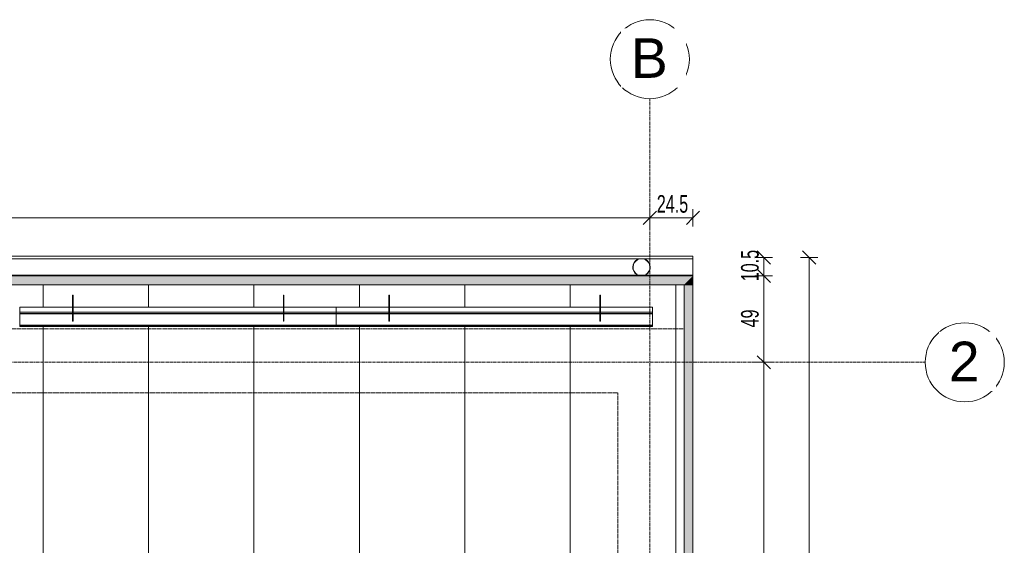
# Model space of a CAD drawing. Header units: centimetres. Extents: x 376 to 6517, y 1901 to 66534.
# Tile 115 of 115: x 4112 to 4672, y 66208 to 66508. Entities that reach past the tile are written whole.
import ezdxf

# ---------------------------------------------------------------- set-up
doc = ezdxf.new("R2010")
doc.units = ezdxf.units.CM
doc.linetypes.add('Linia siatki', pattern=[2.2225, 1.27, -0.3175, 0.3175, -0.3175])
doc.linetypes.add('Ukryty', pattern=[0.714375, 0.47625, -0.238125])
for name, color, linetype, lineweight in [('A-ANNO-DIMS', 7, 'Continuous', 5), ('A-ANNO-DIMS-50', 7, 'Continuous', 5), ('A-DETL-HDLN', 7, 'Ukryty', 5), ('A-DETL-MBND', 7, 'Continuous', 5), ('A-ROOF', 7, 'Continuous', 5), ('A-ROOF-OTLN', 7, 'Continuous', 5), ('A-ROOF-PATT', 7, 'Continuous', 5), ('S-GRID', 7, 'Continuous', 5), ('S-GRID-IDEN', 7, 'Continuous', 5)]:
    doc.layers.add(name, color=color, linetype=linetype, lineweight=lineweight)
doc.styles.add('Arial Narrow_1', font='ARIALN.TTF', dxfattribs={"width": 0.8, "height": 10})
doc.styles.add('Arial_2', font='arial.ttf', dxfattribs={"height": 22.5})
doc.dimstyles.new('REVIT_standard', dxfattribs={"dimscale": 30.48, "dimtxt": 10.23431, "dimasz": 0.246063, "dimexe": 0.164042, "dimexo": 0.0625, "dimgap": 0, "dimtad": 1, "dimdec": 1, "dimrnd": 0.5, "dimdsep": 46, "dimtxsty": 'Arial Narrow_1', "dimblk1": 'OBLIQUE', "dimblk2": 'OBLIQUE', "dimsah": 1, "dimcen": 0.09, "dimazin": 0, "dimtfac": 1, "dimtdec": 4, "dimtix": 1, "dimtmove": 0, "dimatfit": 3, "dimfxl": 0.164042, "dimfxlon": 1, "dimtvp": 1, "dimtolj": 1, "dimtzin": 0, "dimarcsym": 2})
doc.dimstyles.new('standard_wielkość_otworów', dxfattribs={"dimscale": 30.48, "dimtxt": 10.23431, "dimasz": 0.246063, "dimexe": 0.164042, "dimexo": 0.0625, "dimgap": 0, "dimtad": 1, "dimdec": 1, "dimrnd": 0.5, "dimdsep": 46, "dimtxsty": 'Arial Narrow_1', "dimblk1": 'OBLIQUE', "dimblk2": 'OBLIQUE', "dimsah": 1, "dimcen": 0.09, "dimazin": 0, "dimtfac": 1, "dimtdec": 4, "dimtix": 1, "dimtmove": 0, "dimatfit": 3, "dimfxl": 0.164042, "dimfxlon": 1, "dimtvp": 1, "dimtolj": 1, "dimtzin": 0, "dimarcsym": 2})

# ---------------------------------------------------------------- blocks, each defined once
blk = doc.blocks.new('Construction_Roof-Accessories_Lindab_KOTEGL - Construction_Roof-Accessories_Lindab_KOTEGL-V25-Dach PB')
at = {"layer": 'A-DETL-MBND'}
for p, q in [((64277.15, 66350.74), (64276.85, 66350.74)), ((64276.85, 66350.74), (64276.85, 66350.39)), ((64276.85, 66345.81), (64276.85, 66350.39)), ((64277.15, 66350.39), (64277.15, 66350.74)), ((64277.15, 66350.39), (64277.15, 66345.81)), ((64276.85, 66345.81), (64276.85, 66345.12)), ((64276.85, 66343.82), (64276.85, 66345.12)), ((64277.15, 66345.12), (64277.15, 66345.81)), ((64277.15, 66345.12), (64277.15, 66343.82))]:
    blk.add_line(p, q, dxfattribs=at)
at = {"layer": 'A-DETL-MBND', "color": 251, "true_color": 0x666666}
for p, q in [((64276.85, 66350.7), (64276.85, 66348.88)), ((64277.15, 66348.88), (64277.15, 66350.7)), ((64276.85, 66348.18), (64276.85, 66348.88)), ((64276.85, 66346.59), (64276.85, 66348.82)), ((64276.85, 66347.82), (64276.85, 66348.18)), ((64276.85, 66345.88), (64276.85, 66347.82)), ((64276.85, 66345.88), (64276.85, 66346.59)), ((64276.85, 66345.69), (64276.85, 66345.93)), ((64276.85, 66345.59), (64276.85, 66345.91)), ((64276.85, 66345.32), (64276.85, 66345.68)), ((64276.85, 66345.23), (64276.85, 66345.56)), ((64276.85, 66344.55), (64276.85, 66345.31)), ((64276.85, 66344.84), (64276.85, 66345.2)), ((64276.85, 66344.09), (64276.85, 66344.84)), ((64276.85, 66344.18), (64276.85, 66344.55)), ((64276.85, 66343.86), (64276.85, 66344.18)), ((64276.85, 66343.84), (64276.85, 66344.09)), ((64277.15, 66348.88), (64277.15, 66348.82)), ((64277.15, 66348.88), (64277.15, 66348.18)), ((64277.15, 66348.82), (64277.15, 66348.66)), ((64277.15, 66348.66), (64277.15, 66346.59)), ((64277.15, 66348.18), (64277.15, 66345.88)), ((64277.15, 66346.59), (64277.15, 66345.92)), ((64277.15, 66345.93), (64277.15, 66345.69)), ((64277.15, 66345.91), (64277.15, 66345.59)), ((64277.15, 66345.68), (64277.15, 66345.32)), ((64277.15, 66345.56), (64277.15, 66345.23)), ((64277.15, 66345.31), (64277.15, 66343.86)), ((64277.15, 66345.2), (64277.15, 66344.09)), ((64277.15, 66344.09), (64277.15, 66343.84)), ((64276.85, 66337.52), (64276.85, 66340.04)), ((64277.15, 66340.04), (64277.15, 66337.52)), ((64276.85, 66336.01), (64276.85, 66337.37)), ((64276.85, 66336.01), (64277.15, 66336.01)), ((64277.15, 66337.37), (64277.15, 66336.01))]:
    blk.add_line(p, q, dxfattribs=at)
at = {"layer": 'A-DETL-MBND', "color": 253, "true_color": 0xa3a3a3}
for p, q in [((64276.85, 66348.88), (64276.85, 66347.04)), ((64276.85, 66347.04), (64276.85, 66346.39)), ((64277.15, 66347.04), (64276.85, 66347.04)), ((64276.85, 66345.93), (64276.85, 66346.39)), ((64276.85, 66345.92), (64276.85, 66346.3)), ((64276.85, 66345.91), (64276.85, 66345.59)), ((64276.85, 66345.56), (64276.85, 66345.23)), ((64276.85, 66345.2), (64276.85, 66343.88)), ((64276.85, 66343.85), (64276.85, 66343.89)), ((64276.85, 66341.02), (64276.85, 66343.73)), ((64277.15, 66347.04), (64277.15, 66348.88)), ((64277.15, 66346.39), (64277.15, 66347.04)), ((64277.15, 66346.39), (64277.15, 66345.93)), ((64277.15, 66346.3), (64277.15, 66345.92)), ((64277.15, 66345.59), (64277.15, 66345.91)), ((64277.15, 66345.23), (64277.15, 66345.56)), ((64277.15, 66343.88), (64277.15, 66345.2)), ((64277.15, 66343.89), (64277.15, 66343.85)), ((64277.15, 66343.73), (64277.15, 66341.02)), ((64276.85, 66340.04), (64276.85, 66337.52)), ((64277.15, 66337.52), (64277.15, 66340.04)), ((64276.85, 66337.37), (64276.85, 66336.01)), ((64277.15, 66336.01), (64277.15, 66337.37))]:
    blk.add_line(p, q, dxfattribs=at)
at = {"layer": 'A-DETL-MBND', "color": 9, "true_color": 0xc7c7c7}
for p, q in [((64276.85, 66346.39), (64276.85, 66346.32)), ((64276.85, 66346.29), (64276.85, 66345.92)), ((64276.85, 66343.39), (64276.85, 66343.72)), ((64276.85, 66343.39), (64276.85, 66343.72)), ((64276.85, 66343.18), (64276.85, 66343.43)), ((64276.85, 66341.59), (64276.85, 66343.41)), ((64277.15, 66346.32), (64277.15, 66346.39)), ((64277.15, 66345.92), (64277.15, 66346.29)), ((64277.15, 66343.72), (64277.15, 66343.39)), ((64277.15, 66343.72), (64277.15, 66343.56)), ((64277.15, 66343.56), (64277.15, 66343.39)), ((64277.15, 66343.43), (64277.15, 66343.18)), ((64277.15, 66343.41), (64277.15, 66341.95)), ((64276.85, 66341.36), (64276.85, 66343.18)), ((64276.85, 66341.29), (64276.85, 66341.59)), ((64276.85, 66341.01), (64276.85, 66341.36)), ((64276.85, 66341.06), (64276.85, 66341.29)), ((64276.85, 66340.34), (64276.85, 66340.98)), ((64277.15, 66343.18), (64277.15, 66341.36)), ((64277.15, 66341.95), (64277.15, 66341.59)), ((64277.15, 66341.59), (64277.15, 66341.29)), ((64277.15, 66341.36), (64277.15, 66341.01)), ((64277.15, 66341.29), (64277.15, 66341.06)), ((64277.15, 66340.98), (64277.15, 66340.34))]:
    blk.add_line(p, q, dxfattribs=at)
at = {"layer": 'A-DETL-MBND', "color": 254, "true_color": 0xdddddd}
for p, q in [((64276.85, 66343.43), (64276.85, 66343.74)), ((64276.85, 66343.48), (64276.85, 66343.71)), ((64276.85, 66343.41), (64276.85, 66341.06)), ((64277.15, 66343.74), (64277.15, 66343.43)), ((64277.15, 66343.71), (64277.15, 66343.48)), ((64277.15, 66341.06), (64277.15, 66343.41)), ((64276.85, 66340.89), (64276.85, 66340.97)), ((64276.85, 66340.89), (64276.85, 66340.95)), ((64276.85, 66340.92), (64276.85, 66340.34)), ((64277.15, 66340.97), (64277.15, 66340.89)), ((64277.15, 66340.34), (64277.15, 66340.92))]:
    blk.add_line(p, q, dxfattribs=at)
at = {"layer": 'A-DETL-MBND', "color": 254, "true_color": 0xeaeaea}
for p, q in [((64276.85, 66343.73), (64276.85, 66343.43)), ((64277.15, 66343.43), (64277.15, 66343.73)), ((64276.85, 66340.98), (64276.85, 66340.92)), ((64277.15, 66340.92), (64277.15, 66340.98))]:
    blk.add_line(p, q, dxfattribs=at)
blk = doc.blocks.new('Construction_Roof-Accessories_Lindab_KOTEGL - Construction_Roof-Accessories_Lindab_KOTEGL-V26-Dach PB')
at = {"layer": 'A-DETL-MBND'}
for p, q in [((64157.15, 66350.74), (64156.85, 66350.74)), ((64156.85, 66350.74), (64156.85, 66350.39)), ((64156.85, 66345.81), (64156.85, 66350.39)), ((64157.15, 66350.39), (64157.15, 66350.74)), ((64157.15, 66350.39), (64157.15, 66345.81)), ((64156.85, 66345.81), (64156.85, 66345.12)), ((64156.85, 66343.83), (64156.85, 66345.12)), ((64157.15, 66345.12), (64157.15, 66345.81)), ((64157.15, 66345.12), (64157.15, 66343.83))]:
    blk.add_line(p, q, dxfattribs=at)
at = {"layer": 'A-DETL-MBND', "color": 251, "true_color": 0x666666}
for p, q in [((64156.85, 66350.7), (64156.85, 66348.88)), ((64157.15, 66348.88), (64157.15, 66350.7)), ((64156.85, 66346.59), (64156.85, 66348.88)), ((64156.85, 66345.88), (64156.85, 66348.18)), ((64156.85, 66345.69), (64156.85, 66345.93)), ((64156.85, 66345.59), (64156.85, 66345.91)), ((64156.85, 66345.32), (64156.85, 66345.68)), ((64156.85, 66345.23), (64156.85, 66345.56)), ((64156.85, 66343.86), (64156.85, 66345.31)), ((64156.85, 66344.09), (64156.85, 66345.2)), ((64156.85, 66343.85), (64156.85, 66344.09)), ((64157.15, 66348.88), (64157.15, 66346.59)), ((64157.15, 66348.18), (64157.15, 66345.88)), ((64157.15, 66345.93), (64157.15, 66345.69)), ((64157.15, 66345.91), (64157.15, 66345.59)), ((64157.15, 66345.68), (64157.15, 66345.32)), ((64157.15, 66345.56), (64157.15, 66345.23)), ((64157.15, 66345.31), (64157.15, 66343.86)), ((64157.15, 66345.2), (64157.15, 66344.09)), ((64157.15, 66344.09), (64157.15, 66343.85)), ((64156.85, 66337.52), (64156.85, 66340.05)), ((64157.15, 66340.05), (64157.15, 66337.52)), ((64156.85, 66336.01), (64156.85, 66337.37)), ((64156.85, 66336.01), (64157.15, 66336.01)), ((64157.15, 66337.37), (64157.15, 66336.01))]:
    blk.add_line(p, q, dxfattribs=at)
at = {"layer": 'A-DETL-MBND', "color": 253, "true_color": 0xa3a3a3}
for p, q in [((64156.85, 66348.88), (64156.85, 66347.04)), ((64156.85, 66347.04), (64156.85, 66346.39)), ((64157.15, 66347.04), (64156.85, 66347.04)), ((64156.85, 66345.93), (64156.85, 66346.39)), ((64156.85, 66345.92), (64156.85, 66346.3)), ((64156.85, 66345.91), (64156.85, 66345.59)), ((64156.85, 66345.56), (64156.85, 66345.23)), ((64156.85, 66345.2), (64156.85, 66343.88)), ((64156.85, 66343.85), (64156.85, 66343.89)), ((64156.85, 66341.02), (64156.85, 66343.73)), ((64157.15, 66347.04), (64157.15, 66348.88)), ((64157.15, 66346.39), (64157.15, 66347.04)), ((64157.15, 66346.39), (64157.15, 66345.93)), ((64157.15, 66346.3), (64157.15, 66345.92)), ((64157.15, 66345.59), (64157.15, 66345.91)), ((64157.15, 66345.23), (64157.15, 66345.56)), ((64157.15, 66343.88), (64157.15, 66345.2)), ((64157.15, 66343.89), (64157.15, 66343.85)), ((64157.15, 66343.73), (64157.15, 66341.02)), ((64156.85, 66340.05), (64156.85, 66337.52)), ((64157.15, 66337.52), (64157.15, 66340.05)), ((64156.85, 66337.37), (64156.85, 66336.01)), ((64157.15, 66336.01), (64157.15, 66337.37))]:
    blk.add_line(p, q, dxfattribs=at)
at = {"layer": 'A-DETL-MBND', "color": 9, "true_color": 0xc7c7c7}
for p, q in [((64156.85, 66346.39), (64156.85, 66346.32)), ((64156.85, 66346.29), (64156.85, 66345.92)), ((64156.85, 66343.56), (64156.85, 66343.72)), ((64156.85, 66343.61), (64156.85, 66343.72)), ((64156.85, 66343.39), (64156.85, 66343.61)), ((64156.85, 66343.39), (64156.85, 66343.56)), ((64156.85, 66343.18), (64156.85, 66343.43)), ((64156.85, 66341.59), (64156.85, 66343.41)), ((64157.15, 66346.32), (64157.15, 66346.39)), ((64157.15, 66345.92), (64157.15, 66346.29)), ((64157.15, 66343.72), (64157.15, 66343.39)), ((64157.15, 66343.72), (64157.15, 66343.39)), ((64157.15, 66343.43), (64157.15, 66343.18)), ((64157.15, 66343.41), (64157.15, 66342.33)), ((64156.85, 66341.36), (64156.85, 66343.18)), ((64156.85, 66341.06), (64156.85, 66341.59)), ((64156.85, 66341.01), (64156.85, 66341.36)), ((64156.85, 66340.34), (64156.85, 66340.98)), ((64157.15, 66343.18), (64157.15, 66341.01)), ((64157.15, 66342.33), (64157.15, 66341.59)), ((64157.15, 66341.59), (64157.15, 66341.06)), ((64157.15, 66340.98), (64157.15, 66340.34))]:
    blk.add_line(p, q, dxfattribs=at)
at = {"layer": 'A-DETL-MBND', "color": 254, "true_color": 0xdddddd}
for p, q in [((64156.85, 66343.43), (64156.85, 66343.74)), ((64156.85, 66343.48), (64156.85, 66343.71)), ((64156.85, 66343.41), (64156.85, 66341.06)), ((64157.15, 66343.74), (64157.15, 66343.43)), ((64157.15, 66343.71), (64157.15, 66343.48)), ((64157.15, 66341.06), (64157.15, 66343.41)), ((64156.85, 66340.89), (64156.85, 66340.97)), ((64156.85, 66340.89), (64156.85, 66340.95)), ((64156.85, 66340.92), (64156.85, 66340.34)), ((64157.15, 66340.97), (64157.15, 66340.92)), ((64157.15, 66340.95), (64157.15, 66340.89)), ((64157.15, 66340.92), (64157.15, 66340.89)), ((64157.15, 66340.34), (64157.15, 66340.92))]:
    blk.add_line(p, q, dxfattribs=at)
at = {"layer": 'A-DETL-MBND', "color": 254, "true_color": 0xeaeaea}
for p, q in [((64156.85, 66343.73), (64156.85, 66343.43)), ((64157.15, 66343.43), (64157.15, 66343.73)), ((64156.85, 66340.98), (64156.85, 66340.92)), ((64157.15, 66340.92), (64157.15, 66340.98))]:
    blk.add_line(p, q, dxfattribs=at)
blk = doc.blocks.new('Construction_Roof-Accessories_Lindab_SNO_KOTEGL - Construction_Roof-Accessories_Lindab_SNO-V27-Dach PB')
at = {"layer": 'A-DETL-MBND'}
for p, q in [((64306.85, 66343.86), (64126.85, 66343.86)), ((64126.85, 66343.86), (64126.85, 66343.75)), ((64126.85, 66341.02), (64126.85, 66343.75)), ((64306.85, 66343.75), (64306.85, 66343.86)), ((64306.85, 66343.75), (64306.85, 66341.02)), ((64126.85, 66340.98), (64126.85, 66341.02)), ((64126.85, 66341.02), (64306.85, 66341.02)), ((64126.85, 66340.34), (64126.85, 66340.98)), ((64126.85, 66340.98), (64306.85, 66340.98)), ((64126.85, 66340.34), (64126.85, 66340.04)), ((64126.85, 66340.04), (64306.85, 66340.04)), ((64126.85, 66337.52), (64126.85, 66340.04)), ((64306.85, 66341.02), (64306.85, 66340.98)), ((64306.85, 66340.98), (64306.85, 66340.34)), ((64306.85, 66340.04), (64306.85, 66340.34)), ((64306.85, 66340.04), (64306.85, 66337.52)), ((64126.85, 66337.37), (64126.85, 66337.52)), ((64126.85, 66333.58), (64126.85, 66337.37)), ((64126.85, 66333.58), (64126.85, 66332.98)), ((64126.85, 66333.58), (64306.85, 66333.58)), ((64126.85, 66332.98), (64306.85, 66332.98)), ((64306.85, 66337.52), (64306.85, 66337.37)), ((64306.85, 66337.37), (64306.85, 66333.58)), ((64306.85, 66332.98), (64306.85, 66333.58))]:
    blk.add_line(p, q, dxfattribs=at)
at = {"layer": 'A-DETL-MBND', "color": 251, "true_color": 0x666666}
for p, q in [((64126.85, 66343.86), (64126.85, 66343.82)), ((64126.85, 66343.74), (64126.85, 66343.74)), ((64126.85, 66343.69), (64126.85, 66343.74)), ((64126.85, 66343.73), (64126.85, 66343.74)), ((64126.85, 66341.02), (64126.85, 66343.73)), ((64126.85, 66343.69), (64126.85, 66341.02)), ((64126.85, 66340.98), (64126.85, 66340.37)), ((64126.85, 66340.34), (64126.85, 66340.98)), ((64126.85, 66340.16), (64126.85, 66340.3)), ((64126.85, 66340.19), (64126.85, 66340.29)), ((64126.85, 66340.29), (64306.85, 66340.29)), ((64126.85, 66340.16), (64126.85, 66340.19)), ((64126.85, 66340.1), (64126.85, 66340.16)), ((64126.85, 66340.15), (64126.85, 66340.04)), ((64126.85, 66340.04), (64126.85, 66337.63)), ((64126.85, 66337.63), (64126.85, 66337.59)), ((64126.85, 66337.59), (64126.85, 66337.49)), ((64126.85, 66337.37), (64126.85, 66337.31)), ((64126.85, 66337.31), (64126.85, 66333.58)), ((64126.85, 66333.53), (64306.85, 66333.53)), ((64126.85, 66333.39), (64126.85, 66333.46)), ((64126.85, 66333.31), (64126.85, 66333.38)), ((64126.85, 66333.11), (64126.85, 66333.26)), ((64126.85, 66333.26), (64306.85, 66333.26)), ((64126.85, 66333.1), (64126.85, 66333.25)), ((64126.85, 66333.1), (64126.85, 66333.04)), ((64126.85, 66332.99), (64126.85, 66332.98))]:
    blk.add_line(p, q, dxfattribs=at)
at = {"layer": 'A-DETL-MBND', "color": 253, "true_color": 0xa3a3a3}
for p, q in [((64126.85, 66343.73), (64126.85, 66341.02)), ((64306.85, 66343.82), (64306.85, 66343.86)), ((64306.85, 66343.74), (64306.85, 66343.69)), ((64306.85, 66343.74), (64306.85, 66343.73)), ((64306.85, 66343.73), (64306.85, 66341.02)), ((64306.85, 66341.02), (64306.85, 66343.69)), ((64126.85, 66340.34), (64126.85, 66340.98)), ((64126.85, 66340.98), (64126.85, 66340.34)), ((64126.85, 66340.22), (64306.85, 66340.22)), ((64126.85, 66340.16), (64126.85, 66340.1)), ((64306.85, 66340.98), (64306.85, 66340.34)), ((64306.85, 66340.37), (64306.85, 66340.98)), ((64306.85, 66340.3), (64306.85, 66340.16)), ((64306.85, 66340.29), (64306.85, 66340.16)), ((64306.85, 66340.16), (64306.85, 66340.1)), ((64306.85, 66340.04), (64306.85, 66340.15)), ((64306.85, 66337.63), (64306.85, 66340.04)), ((64126.85, 66333.26), (64126.85, 66333.18)), ((64126.85, 66333.14), (64306.85, 66333.14)), ((64126.85, 66333.1), (64126.85, 66333.11)), ((64306.85, 66337.49), (64306.85, 66337.63)), ((64306.85, 66337.31), (64306.85, 66337.37)), ((64306.85, 66333.58), (64306.85, 66337.31)), ((64306.85, 66333.46), (64306.85, 66333.39)), ((64306.85, 66333.38), (64306.85, 66333.31)), ((64306.85, 66333.26), (64306.85, 66333.11)), ((64306.85, 66333.25), (64306.85, 66333.1)), ((64306.85, 66333.04), (64306.85, 66333.1)), ((64306.85, 66332.98), (64306.85, 66332.99))]:
    blk.add_line(p, q, dxfattribs=at)
at = {"layer": 'A-DETL-MBND', "color": 254, "true_color": 0xdddddd}
for p, q in [((64306.85, 66341.02), (64306.85, 66343.73)), ((64306.85, 66340.34), (64306.85, 66340.98)), ((64306.85, 66340.98), (64306.85, 66340.34)), ((64306.85, 66340.1), (64306.85, 66340.16)), ((64306.85, 66333.18), (64306.85, 66333.26)), ((64306.85, 66333.11), (64306.85, 66333.1))]:
    blk.add_line(p, q, dxfattribs=at)
at = {"layer": 'A-DETL-MBND', "color": 9, "true_color": 0xc7c7c7}
blk.add_line((64126.85, 66340.98), (64126.85, 66340.34), dxfattribs=at)
at = {"layer": 'A-DETL-MBND', "color": 7, "true_color": 0xf2f2f2}
blk.add_line((64306.85, 66340.34), (64306.85, 66340.98), dxfattribs=at)
blk = doc.blocks.new('Construction_Roof-Accessories_Lindab_KOTEGL - Construction_Roof-Accessories_Lindab_KOTEGL-V47-Dach PB')
at = {"layer": 'A-DETL-MBND'}
for p, q in [((64457.15, 66350.74), (64456.85, 66350.74)), ((64456.85, 66350.74), (64456.85, 66350.39)), ((64456.85, 66345.81), (64456.85, 66350.39)), ((64457.15, 66350.39), (64457.15, 66350.74)), ((64457.15, 66350.39), (64457.15, 66345.81)), ((64456.85, 66345.81), (64456.85, 66345.12)), ((64456.85, 66343.82), (64456.85, 66345.12)), ((64457.15, 66345.12), (64457.15, 66345.81)), ((64457.15, 66345.12), (64457.15, 66343.82))]:
    blk.add_line(p, q, dxfattribs=at)
at = {"layer": 'A-DETL-MBND', "color": 251, "true_color": 0x666666}
for p, q in [((64456.85, 66350.7), (64456.85, 66348.88)), ((64457.15, 66348.88), (64457.15, 66350.7)), ((64456.85, 66346.59), (64456.85, 66348.88)), ((64456.85, 66345.88), (64456.85, 66348.18)), ((64456.85, 66345.69), (64456.85, 66345.93)), ((64456.85, 66345.59), (64456.85, 66345.91)), ((64456.85, 66345.32), (64456.85, 66345.68)), ((64456.85, 66345.23), (64456.85, 66345.56)), ((64456.85, 66343.86), (64456.85, 66345.31)), ((64456.85, 66344.09), (64456.85, 66345.2)), ((64456.85, 66343.84), (64456.85, 66344.09)), ((64457.15, 66348.88), (64457.15, 66346.59)), ((64457.15, 66348.18), (64457.15, 66345.88)), ((64457.15, 66345.93), (64457.15, 66345.69)), ((64457.15, 66345.91), (64457.15, 66345.59)), ((64457.15, 66345.68), (64457.15, 66345.32)), ((64457.15, 66345.56), (64457.15, 66345.23)), ((64457.15, 66345.31), (64457.15, 66343.86)), ((64457.15, 66345.2), (64457.15, 66344.09)), ((64457.15, 66344.09), (64457.15, 66343.84)), ((64456.85, 66337.52), (64456.85, 66340.04)), ((64457.15, 66340.04), (64457.15, 66337.52)), ((64456.85, 66336.01), (64456.85, 66337.37)), ((64456.85, 66336.01), (64457.15, 66336.01)), ((64457.15, 66337.37), (64457.15, 66336.01))]:
    blk.add_line(p, q, dxfattribs=at)
at = {"layer": 'A-DETL-MBND', "color": 253, "true_color": 0xa3a3a3}
for p, q in [((64456.85, 66348.88), (64456.85, 66347.04)), ((64456.85, 66347.04), (64456.85, 66346.39)), ((64457.15, 66347.04), (64456.85, 66347.04)), ((64456.85, 66345.93), (64456.85, 66346.39)), ((64456.85, 66345.92), (64456.85, 66346.3)), ((64456.85, 66345.91), (64456.85, 66345.59)), ((64456.85, 66345.56), (64456.85, 66345.23)), ((64456.85, 66345.2), (64456.85, 66343.88)), ((64456.85, 66343.88), (64456.85, 66343.89)), ((64456.85, 66343.85), (64456.85, 66343.89)), ((64456.85, 66341.02), (64456.85, 66343.73)), ((64457.15, 66347.04), (64457.15, 66348.88)), ((64457.15, 66346.39), (64457.15, 66347.04)), ((64457.15, 66346.39), (64457.15, 66346.21)), ((64457.15, 66346.39), (64457.15, 66346.32)), ((64457.15, 66346.3), (64457.15, 66346.16)), ((64457.15, 66346.21), (64457.15, 66345.98)), ((64457.15, 66346.16), (64457.15, 66345.92)), ((64457.15, 66345.98), (64457.15, 66345.93)), ((64457.15, 66345.59), (64457.15, 66345.91)), ((64457.15, 66345.23), (64457.15, 66345.56)), ((64457.15, 66343.88), (64457.15, 66345.2)), ((64457.15, 66343.89), (64457.15, 66343.85)), ((64457.15, 66343.89), (64457.15, 66343.88)), ((64457.15, 66343.73), (64457.15, 66341.02)), ((64456.85, 66340.04), (64456.85, 66337.52)), ((64457.15, 66337.52), (64457.15, 66340.04)), ((64456.85, 66337.37), (64456.85, 66336.01)), ((64457.15, 66336.01), (64457.15, 66337.37))]:
    blk.add_line(p, q, dxfattribs=at)
at = {"layer": 'A-DETL-MBND', "color": 9, "true_color": 0xc7c7c7}
for p, q in [((64456.85, 66346.39), (64456.85, 66346.32)), ((64456.85, 66346.29), (64456.85, 66345.92)), ((64456.85, 66343.39), (64456.85, 66343.72)), ((64456.85, 66343.18), (64456.85, 66343.43)), ((64456.85, 66342.33), (64456.85, 66343.41)), ((64457.15, 66346.32), (64457.15, 66346.39)), ((64457.15, 66345.92), (64457.15, 66346.29)), ((64457.15, 66343.72), (64457.15, 66343.39)), ((64457.15, 66343.43), (64457.15, 66343.18)), ((64457.15, 66343.41), (64457.15, 66341.59)), ((64456.85, 66342.44), (64456.85, 66343.18)), ((64456.85, 66341.68), (64456.85, 66342.44)), ((64456.85, 66341.59), (64456.85, 66342.33)), ((64456.85, 66341.11), (64456.85, 66341.68)), ((64456.85, 66341.06), (64456.85, 66341.59)), ((64456.85, 66341.01), (64456.85, 66341.11)), ((64456.85, 66340.34), (64456.85, 66340.98)), ((64457.15, 66343.18), (64457.15, 66341.01)), ((64457.15, 66341.59), (64457.15, 66341.29)), ((64457.15, 66341.29), (64457.15, 66341.06)), ((64457.15, 66340.98), (64457.15, 66340.34))]:
    blk.add_line(p, q, dxfattribs=at)
at = {"layer": 'A-DETL-MBND', "color": 254, "true_color": 0xdddddd}
for p, q in [((64456.85, 66343.43), (64456.85, 66343.74)), ((64456.85, 66343.48), (64456.85, 66343.71)), ((64456.85, 66343.41), (64456.85, 66341.06)), ((64457.15, 66343.74), (64457.15, 66343.43)), ((64457.15, 66343.71), (64457.15, 66343.48)), ((64457.15, 66341.06), (64457.15, 66343.41)), ((64456.85, 66340.89), (64456.85, 66340.97)), ((64456.85, 66340.89), (64456.85, 66340.95)), ((64456.85, 66340.92), (64456.85, 66340.34)), ((64456.85, 66340.89), (64456.85, 66340.89)), ((64457.15, 66340.97), (64457.15, 66340.92)), ((64457.15, 66340.95), (64457.15, 66340.89)), ((64457.15, 66340.34), (64457.15, 66340.92))]:
    blk.add_line(p, q, dxfattribs=at)
at = {"layer": 'A-DETL-MBND', "color": 254, "true_color": 0xeaeaea}
for p, q in [((64456.85, 66343.73), (64456.85, 66343.43)), ((64457.15, 66343.43), (64457.15, 66343.73)), ((64456.85, 66340.98), (64456.85, 66340.92)), ((64457.15, 66340.92), (64457.15, 66340.98))]:
    blk.add_line(p, q, dxfattribs=at)
blk = doc.blocks.new('Construction_Roof-Accessories_Lindab_KOTEGL - Construction_Roof-Accessories_Lindab_KOTEGL-V48-Dach PB')
at = {"layer": 'A-DETL-MBND'}
for p, q in [((64337.15, 66350.74), (64336.85, 66350.74)), ((64336.85, 66350.74), (64336.85, 66350.39)), ((64336.85, 66345.81), (64336.85, 66350.39)), ((64337.15, 66350.39), (64337.15, 66350.74)), ((64337.15, 66350.39), (64337.15, 66345.81)), ((64336.85, 66345.81), (64336.85, 66345.12)), ((64336.85, 66343.83), (64336.85, 66345.12)), ((64337.15, 66345.12), (64337.15, 66345.81)), ((64337.15, 66345.12), (64337.15, 66343.83))]:
    blk.add_line(p, q, dxfattribs=at)
at = {"layer": 'A-DETL-MBND', "color": 251, "true_color": 0x666666}
for p, q in [((64336.85, 66350.7), (64336.85, 66348.88)), ((64337.15, 66348.88), (64337.15, 66350.7)), ((64336.85, 66346.59), (64336.85, 66348.88)), ((64336.85, 66345.88), (64336.85, 66348.18)), ((64336.85, 66345.69), (64336.85, 66345.93)), ((64336.85, 66345.59), (64336.85, 66345.91)), ((64336.85, 66345.32), (64336.85, 66345.68)), ((64336.85, 66345.23), (64336.85, 66345.56)), ((64336.85, 66343.86), (64336.85, 66345.31)), ((64336.85, 66344.09), (64336.85, 66345.2)), ((64336.85, 66343.85), (64336.85, 66344.09)), ((64337.15, 66348.88), (64337.15, 66346.59)), ((64337.15, 66348.18), (64337.15, 66345.88)), ((64337.15, 66345.93), (64337.15, 66345.69)), ((64337.15, 66345.91), (64337.15, 66345.59)), ((64337.15, 66345.68), (64337.15, 66345.32)), ((64337.15, 66345.56), (64337.15, 66345.23)), ((64337.15, 66345.31), (64337.15, 66343.86)), ((64337.15, 66345.2), (64337.15, 66344.09)), ((64337.15, 66344.09), (64337.15, 66343.85)), ((64336.85, 66337.52), (64336.85, 66340.05)), ((64337.15, 66340.05), (64337.15, 66337.52)), ((64336.85, 66336.01), (64336.85, 66337.37)), ((64336.85, 66336.01), (64337.15, 66336.01)), ((64337.15, 66337.37), (64337.15, 66336.01))]:
    blk.add_line(p, q, dxfattribs=at)
at = {"layer": 'A-DETL-MBND', "color": 253, "true_color": 0xa3a3a3}
for p, q in [((64336.85, 66348.88), (64336.85, 66347.04)), ((64336.85, 66347.04), (64336.85, 66346.39)), ((64337.15, 66347.04), (64336.85, 66347.04)), ((64336.85, 66345.93), (64336.85, 66346.39)), ((64336.85, 66345.92), (64336.85, 66346.3)), ((64336.85, 66345.91), (64336.85, 66345.59)), ((64336.85, 66345.56), (64336.85, 66345.23)), ((64336.85, 66345.2), (64336.85, 66343.88)), ((64336.85, 66343.85), (64336.85, 66343.89)), ((64336.85, 66341.02), (64336.85, 66343.73)), ((64337.15, 66347.04), (64337.15, 66348.88)), ((64337.15, 66346.39), (64337.15, 66347.04)), ((64337.15, 66346.39), (64337.15, 66345.93)), ((64337.15, 66346.3), (64337.15, 66345.92)), ((64337.15, 66345.59), (64337.15, 66345.91)), ((64337.15, 66345.23), (64337.15, 66345.56)), ((64337.15, 66343.88), (64337.15, 66345.2)), ((64337.15, 66343.89), (64337.15, 66343.85)), ((64337.15, 66343.73), (64337.15, 66341.02)), ((64336.85, 66340.05), (64336.85, 66337.52)), ((64337.15, 66337.52), (64337.15, 66340.05)), ((64336.85, 66337.37), (64336.85, 66336.01)), ((64337.15, 66336.01), (64337.15, 66337.37))]:
    blk.add_line(p, q, dxfattribs=at)
at = {"layer": 'A-DETL-MBND', "color": 9, "true_color": 0xc7c7c7}
for p, q in [((64336.85, 66346.39), (64336.85, 66346.32)), ((64336.85, 66346.29), (64336.85, 66345.92)), ((64336.85, 66343.61), (64336.85, 66343.72)), ((64336.85, 66343.43), (64336.85, 66343.72)), ((64336.85, 66343.39), (64336.85, 66343.61)), ((64336.85, 66343.18), (64336.85, 66343.43)), ((64336.85, 66343.39), (64336.85, 66343.43)), ((64336.85, 66342.33), (64336.85, 66343.41)), ((64336.85, 66343.39), (64336.85, 66343.39)), ((64337.15, 66346.32), (64337.15, 66346.39)), ((64337.15, 66345.92), (64337.15, 66346.29)), ((64337.15, 66343.72), (64337.15, 66343.43)), ((64337.15, 66343.72), (64337.15, 66343.45)), ((64337.15, 66343.45), (64337.15, 66343.39)), ((64337.15, 66343.43), (64337.15, 66343.18)), ((64337.15, 66343.43), (64337.15, 66343.39)), ((64337.15, 66343.41), (64337.15, 66342.33)), ((64337.15, 66343.39), (64337.15, 66343.39)), ((64336.85, 66342.82), (64336.85, 66343.18)), ((64336.85, 66341.68), (64336.85, 66342.82)), ((64336.85, 66341.59), (64336.85, 66342.33)), ((64336.85, 66341.36), (64336.85, 66341.68)), ((64336.85, 66341.06), (64336.85, 66341.59)), ((64336.85, 66341.11), (64336.85, 66341.36)), ((64336.85, 66341.01), (64336.85, 66341.11)), ((64336.85, 66340.34), (64336.85, 66340.98)), ((64337.15, 66343.18), (64337.15, 66341.01)), ((64337.15, 66342.33), (64337.15, 66341.59)), ((64337.15, 66341.59), (64337.15, 66341.06)), ((64337.15, 66340.98), (64337.15, 66340.34))]:
    blk.add_line(p, q, dxfattribs=at)
at = {"layer": 'A-DETL-MBND', "color": 254, "true_color": 0xdddddd}
for p, q in [((64336.85, 66343.43), (64336.85, 66343.74)), ((64336.85, 66343.48), (64336.85, 66343.71)), ((64336.85, 66343.41), (64336.85, 66341.06)), ((64337.15, 66343.74), (64337.15, 66343.43)), ((64337.15, 66343.71), (64337.15, 66343.48)), ((64337.15, 66341.06), (64337.15, 66343.41)), ((64336.85, 66340.89), (64336.85, 66340.97)), ((64336.85, 66340.92), (64336.85, 66340.34)), ((64337.15, 66340.97), (64337.15, 66340.92)), ((64337.15, 66340.95), (64337.15, 66340.89)), ((64337.15, 66340.92), (64337.15, 66340.89)), ((64337.15, 66340.34), (64337.15, 66340.92))]:
    blk.add_line(p, q, dxfattribs=at)
at = {"layer": 'A-DETL-MBND', "color": 254, "true_color": 0xeaeaea}
for p, q in [((64336.85, 66343.73), (64336.85, 66343.43)), ((64337.15, 66343.43), (64337.15, 66343.73)), ((64336.85, 66340.98), (64336.85, 66340.92)), ((64337.15, 66340.92), (64337.15, 66340.98))]:
    blk.add_line(p, q, dxfattribs=at)
blk = doc.blocks.new('Construction_Roof-Accessories_Lindab_SNO_KOTEGL - Construction_Roof-Accessories_Lindab_SNO-V49-Dach PB')
at = {"layer": 'A-DETL-MBND'}
for p, q in [((64486.85, 66343.86), (64306.85, 66343.86)), ((64306.85, 66343.86), (64306.85, 66343.75)), ((64306.85, 66341.02), (64306.85, 66343.75)), ((64486.85, 66343.75), (64486.85, 66343.86)), ((64486.85, 66343.75), (64486.85, 66341.02)), ((64306.85, 66340.98), (64306.85, 66341.02)), ((64306.85, 66341.02), (64486.85, 66341.02)), ((64306.85, 66340.34), (64306.85, 66340.98)), ((64306.85, 66340.98), (64486.85, 66340.98)), ((64306.85, 66340.34), (64306.85, 66340.04)), ((64306.85, 66340.04), (64486.85, 66340.04)), ((64306.85, 66337.52), (64306.85, 66340.04)), ((64486.85, 66341.02), (64486.85, 66340.98)), ((64486.85, 66340.98), (64486.85, 66340.34)), ((64486.85, 66340.04), (64486.85, 66340.34)), ((64486.85, 66340.04), (64486.85, 66337.52)), ((64306.85, 66337.37), (64306.85, 66337.52)), ((64306.85, 66333.58), (64306.85, 66337.37)), ((64306.85, 66333.58), (64306.85, 66332.98)), ((64306.85, 66333.58), (64486.85, 66333.58)), ((64306.85, 66332.98), (64486.85, 66332.98)), ((64486.85, 66337.52), (64486.85, 66337.37)), ((64486.85, 66337.37), (64486.85, 66333.58)), ((64486.85, 66332.98), (64486.85, 66333.58))]:
    blk.add_line(p, q, dxfattribs=at)
at = {"layer": 'A-DETL-MBND', "color": 253, "true_color": 0xa3a3a3}
for p, q in [((64306.85, 66343.86), (64306.85, 66343.85)), ((64306.85, 66343.85), (64306.85, 66343.82)), ((64306.85, 66343.73), (64306.85, 66343.74)), ((64306.85, 66343.73), (64306.85, 66343.74)), ((64306.85, 66341.02), (64306.85, 66343.73)), ((64306.85, 66343.69), (64306.85, 66343.73)), ((64306.85, 66343.69), (64306.85, 66341.02)), ((64486.85, 66341.02), (64486.85, 66343.73)), ((64306.85, 66340.98), (64306.85, 66340.37)), ((64306.85, 66340.34), (64306.85, 66340.98)), ((64306.85, 66340.25), (64306.85, 66340.3)), ((64306.85, 66340.24), (64306.85, 66340.29)), ((64306.85, 66340.2), (64306.85, 66340.25)), ((64306.85, 66340.19), (64306.85, 66340.24)), ((64306.85, 66340.22), (64486.85, 66340.22)), ((64306.85, 66340.16), (64306.85, 66340.2)), ((64306.85, 66340.16), (64306.85, 66340.19)), ((64306.85, 66340.1), (64306.85, 66340.16)), ((64306.85, 66340.15), (64306.85, 66340.04)), ((64306.85, 66340.04), (64306.85, 66337.63)), ((64486.85, 66340.34), (64486.85, 66340.98)), ((64486.85, 66340.98), (64486.85, 66340.34)), ((64486.85, 66340.1), (64486.85, 66340.16)), ((64306.85, 66337.63), (64306.85, 66337.59)), ((64306.85, 66337.59), (64306.85, 66337.54)), ((64306.85, 66337.54), (64306.85, 66337.49)), ((64306.85, 66337.37), (64306.85, 66337.31)), ((64306.85, 66337.31), (64306.85, 66333.58)), ((64306.85, 66333.39), (64306.85, 66333.46)), ((64306.85, 66333.31), (64306.85, 66333.38)), ((64306.85, 66333.11), (64306.85, 66333.26)), ((64306.85, 66333.19), (64306.85, 66333.25)), ((64306.85, 66333.14), (64306.85, 66333.19)), ((64306.85, 66333.1), (64306.85, 66333.14)), ((64306.85, 66333.14), (64486.85, 66333.14)), ((64306.85, 66333.1), (64306.85, 66333.1)), ((64306.85, 66333.1), (64306.85, 66333.04)), ((64306.85, 66332.99), (64306.85, 66332.98)), ((64486.85, 66333.18), (64486.85, 66333.26)), ((64486.85, 66333.11), (64486.85, 66333.1))]:
    blk.add_line(p, q, dxfattribs=at)
at = {"layer": 'A-DETL-MBND', "color": 254, "true_color": 0xdddddd}
for p, q in [((64306.85, 66343.73), (64306.85, 66341.02)), ((64306.85, 66340.34), (64306.85, 66340.98)), ((64306.85, 66340.98), (64306.85, 66340.34)), ((64306.85, 66340.16), (64306.85, 66340.1)), ((64306.85, 66333.26), (64306.85, 66333.18)), ((64306.85, 66333.1), (64306.85, 66333.11))]:
    blk.add_line(p, q, dxfattribs=at)
at = {"layer": 'A-DETL-MBND', "color": 251, "true_color": 0x666666}
for p, q in [((64486.85, 66343.82), (64486.85, 66343.86)), ((64486.85, 66343.74), (64486.85, 66343.69)), ((64486.85, 66343.74), (64486.85, 66343.73)), ((64486.85, 66343.73), (64486.85, 66341.02)), ((64486.85, 66341.02), (64486.85, 66343.69)), ((64306.85, 66340.29), (64486.85, 66340.29)), ((64486.85, 66340.98), (64486.85, 66340.34)), ((64486.85, 66340.37), (64486.85, 66340.98)), ((64486.85, 66340.3), (64486.85, 66340.16)), ((64486.85, 66340.29), (64486.85, 66340.16)), ((64486.85, 66340.16), (64486.85, 66340.1)), ((64486.85, 66340.04), (64486.85, 66340.15)), ((64486.85, 66337.63), (64486.85, 66340.04)), ((64306.85, 66333.53), (64486.85, 66333.53)), ((64306.85, 66333.26), (64486.85, 66333.26)), ((64486.85, 66337.49), (64486.85, 66337.63)), ((64486.85, 66337.31), (64486.85, 66337.37)), ((64486.85, 66333.58), (64486.85, 66337.31)), ((64486.85, 66333.46), (64486.85, 66333.39)), ((64486.85, 66333.38), (64486.85, 66333.31)), ((64486.85, 66333.26), (64486.85, 66333.11)), ((64486.85, 66333.25), (64486.85, 66333.1)), ((64486.85, 66333.04), (64486.85, 66333.1)), ((64486.85, 66332.98), (64486.85, 66332.99))]:
    blk.add_line(p, q, dxfattribs=at)
at = {"layer": 'A-DETL-MBND', "color": 7, "true_color": 0xf2f2f2}
blk.add_line((64306.85, 66340.98), (64306.85, 66340.34), dxfattribs=at)
at = {"layer": 'A-DETL-MBND', "color": 9, "true_color": 0xc7c7c7}
blk.add_line((64486.85, 66340.34), (64486.85, 66340.98), dxfattribs=at)
blk = doc.blocks.new('ARu Rura spustowa okrągła ___FK_04_0 - Na ziemię _φ10_-9233713-Dach PB')
at = {"layer": 'A-DETL-MBND'}
for radius, start, end in [(5, 123.0192, 241.442), (4.8, 120, 246.9202), (5, 98.8138, 99.5676), (5, 80.4324, 81.1862), (4.8, 293.0798, 60), (5, 298.558, 56.9808)]:
    blk.add_arc((12.5, -52.95), radius, start, end, dxfattribs=at)
blk = doc.blocks.new('Siatka - M_Symbol siatki - okrąg mniejszy-7853319-Dach PB')
at = {"layer": 'S-GRID-IDEN'}
blk.add_circle((0, 0), 0.45, dxfattribs=at)
blk = doc.blocks.new('DIMBLOCK71-Dach PB')
at = {"layer": 'A-ANNO-DIMS-50', "color": 250, "true_color": 0x303030}
for p, q in [((3385.57, 66394.77), (3385.57, 66399.77)), ((4470.47, 66394.77), (4470.47, 66399.77)), ((3385.57, 66394.77), (3381.82, 66391.02)), ((3385.57, 66394.77), (3389.32, 66398.52)), ((3385.57, 66394.77), (4470.47, 66394.77)), ((3385.57, 66394.77), (3385.57, 66389.77)), ((4470.47, 66394.77), (4466.72, 66391.02)), ((4470.47, 66394.77), (4474.22, 66398.52)), ((4470.47, 66394.77), (4470.47, 66389.77))]:
    blk.add_line(p, q, dxfattribs=at)
at = {"layer": 'A-ANNO-DIMS-50', "color": 0, "insert": (3918.6, 66407.7), "char_height": 10, "width": 22.613, "attachment_point": 1, "line_spacing_factor": 0.974696, "style": 'Arial Narrow_1'}
blk.add_mtext('1085', dxfattribs=at)
blk = doc.blocks.new('_Oblique')
at = {"color": 0, "linetype": 'ByBlock', "lineweight": -2}
blk.add_line((-0.5, -0.5), (0.5, 0.5), dxfattribs=at)
blk = doc.blocks.new('DIMBLOCK72-Dach PB')
at = {"layer": 'A-ANNO-DIMS-50', "color": 250, "true_color": 0x303030}
for p, q in [((4470.47, 66394.77), (4470.47, 66399.77)), ((4495.02, 66394.77), (4495.02, 66399.77)), ((4470.47, 66394.77), (4466.72, 66391.02)), ((4470.47, 66394.77), (4474.22, 66398.52)), ((4470.47, 66394.77), (4495.02, 66394.77)), ((4470.47, 66394.77), (4470.47, 66389.77)), ((4495.02, 66394.77), (4491.27, 66391.02)), ((4495.02, 66394.77), (4498.77, 66398.52)), ((4495.02, 66394.77), (4495.02, 66389.77))]:
    blk.add_line(p, q, dxfattribs=at)
at = {"layer": 'A-ANNO-DIMS-50', "color": 0, "insert": (4474.46, 66407.7), "char_height": 10, "width": 19.8838, "attachment_point": 1, "line_spacing_factor": 0.974696, "style": 'Arial Narrow_1'}
blk.add_mtext('24.5', dxfattribs=at)
blk = doc.blocks.new('DIMBLOCK73-Dach PB')
at = {"layer": 'A-ANNO-DIMS-50', "color": 250, "true_color": 0x303030}
for p, q in [((4535.3, 66372.21), (4530.3, 66372.21)), ((4535.3, 66372.21), (4531.55, 66375.96)), ((4535.3, 66372.21), (4535.3, 66361.71)), ((4535.3, 66372.21), (4539.05, 66368.46)), ((4535.3, 66372.21), (4540.3, 66372.21)), ((4535.3, 66361.71), (4530.3, 66361.71)), ((4535.3, 66361.71), (4531.55, 66365.46)), ((4535.3, 66361.71), (4539.05, 66357.96)), ((4535.3, 66361.71), (4540.3, 66361.71))]:
    blk.add_line(p, q, dxfattribs=at)
at = {"layer": 'A-ANNO-DIMS-50', "color": 0, "insert": (4522.38, 66358.67), "char_height": 10, "width": 19.8838, "attachment_point": 1, "rotation": 90, "line_spacing_factor": 0.974696, "style": 'Arial Narrow_1'}
blk.add_mtext('10.5', dxfattribs=at)
blk = doc.blocks.new('DIMBLOCK74-Dach PB')
at = {"layer": 'A-ANNO-DIMS-50', "color": 250, "true_color": 0x303030}
for p, q in [((4535.3, 66361.71), (4530.3, 66361.71)), ((4535.3, 66361.71), (4531.55, 66365.46)), ((4535.3, 66361.71), (4535.3, 66312.51)), ((4535.3, 66361.71), (4539.05, 66357.96)), ((4535.3, 66361.71), (4540.3, 66361.71)), ((4535.3, 66312.51), (4531.55, 66316.26)), ((4535.3, 66312.51), (4530.3, 66312.51)), ((4535.3, 66312.51), (4539.05, 66308.76)), ((4535.3, 66312.51), (4540.3, 66312.51))]:
    blk.add_line(p, q, dxfattribs=at)
at = {"layer": 'A-ANNO-DIMS-50', "color": 0, "insert": (4522.38, 66332.4), "char_height": 10, "width": 11.3065, "attachment_point": 1, "rotation": 90, "line_spacing_factor": 0.974696, "style": 'Arial Narrow_1'}
blk.add_mtext('49', dxfattribs=at)
blk = doc.blocks.new('DIMBLOCK75-Dach PB')
at = {"layer": 'A-ANNO-DIMS-50', "color": 250, "true_color": 0x303030}
for p, q in [((4535.3, 66312.51), (4531.55, 66316.26)), ((4535.3, 66312.51), (4530.3, 66312.51)), ((4535.3, 66312.51), (4535.3, 65527.61)), ((4535.3, 66312.51), (4539.05, 66308.76)), ((4535.3, 66312.51), (4540.3, 66312.51)), ((4535.3, 65527.61), (4531.55, 65531.36)), ((4535.3, 65527.61), (4530.3, 65527.61)), ((4535.3, 65527.61), (4539.05, 65523.86)), ((4535.3, 65527.61), (4540.3, 65527.61))]:
    blk.add_line(p, q, dxfattribs=at)
at = {"layer": 'A-ANNO-DIMS-50', "color": 0, "insert": (4522.38, 65913), "char_height": 10, "width": 16.9597, "attachment_point": 1, "rotation": 90, "line_spacing_factor": 0.974696, "style": 'Arial Narrow_1'}
blk.add_mtext('785', dxfattribs=at)
blk = doc.blocks.new('DIMBLOCK88-Dach PB')
at = {"layer": 'A-ANNO-DIMS-50', "color": 250, "true_color": 0x303030}
for p, q in [((4561.15, 66372.21), (4556.15, 66372.21)), ((4561.15, 66372.21), (4557.4, 66375.96)), ((4561.15, 65467.92), (4561.15, 66372.21)), ((4561.15, 66372.21), (4564.9, 66368.46)), ((4561.15, 66372.21), (4566.15, 66372.21)), ((4561.15, 65467.92), (4557.4, 65471.67)), ((4561.15, 65467.92), (4556.15, 65467.92)), ((4561.15, 65467.92), (4564.9, 65464.17)), ((4561.15, 65467.92), (4566.15, 65467.92))]:
    blk.add_line(p, q, dxfattribs=at)
at = {"layer": 'A-ANNO-DIMS-50', "color": 0, "insert": (4548.22, 65909.42), "char_height": 10, "width": 25.537, "attachment_point": 1, "rotation": 90, "line_spacing_factor": 0.974696, "style": 'Arial Narrow_1'}
blk.add_mtext('904.5', dxfattribs=at)

msp = doc.modelspace()

# ---------------------------------------------------------------- hatches: boundary and pattern name
at = {"layer": 'A-ROOF-PATT', "true_color": 0xc7ae96}
for points in [[(3910.43, 66356.71), (4490.02, 66356.71), (4495.02, 66361.71), (3360.99, 66361.71), (3365.99, 66356.71), (3891.09, 66356.71)], [(4495.02, 66356.71), (4495.02, 66361.71), (4490.02, 66356.71), (4490.5, 66356.71)], [(4490.02, 65920.06), (4495.02, 65920.06), (4495.02, 66356.71), (4490.02, 66356.71), (4490.02, 65941.71)]]:
    msp.add_hatch(color=253, dxfattribs=at).paths.add_polyline_path(points)
at = {"layer": 'A-ROOF-PATT'}
h = msp.add_hatch(dxfattribs=at)
h.set_pattern_fill('FP_14', color=256, style=0, pattern_type=2)
h.set_pattern_definition([(90, (-60014.834, 16471.107), (-60, 4e-15), [])])
h.paths.add_polyline_path([(3365.99, 65941.71), (4490.02, 65941.71), (4490.02, 66356.71), (3365.99, 66356.71), (3365.99, 65944.72)])
h.paths.add_polyline_path([(4210.13, 66332.98), (4112.02, 66333.04), (4112.02, 66343.86), (4142.02, 66343.88), (4142.02, 66350.7), (4142.32, 66350.7), (4142.32, 66343.86), (4262.02, 66343.88), (4262.02, 66350.7), (4262.32, 66350.7), (4262.32, 66343.86), (4322.02, 66343.88), (4322.02, 66350.7), (4322.32, 66350.7), (4322.32, 66343.86), (4442.02, 66343.88), (4442.02, 66350.7), (4442.32, 66350.7), (4442.32, 66343.86), (4472.02, 66343.83), (4472.02, 66332.98), (4219.8, 66332.98)])
h.paths.add_polyline_path([(3620.39, 66332.98), (3391.85, 66333.04), (3391.85, 66343.86), (3421.85, 66343.88), (3421.85, 66350.7), (3422.15, 66350.7), (3422.15, 66343.86), (3541.85, 66343.88), (3541.85, 66350.7), (3542.15, 66350.7), (3542.15, 66343.86), (3601.85, 66343.88), (3601.85, 66350.7), (3602.15, 66350.7), (3602.15, 66343.86), (3721.85, 66343.88), (3721.85, 66350.7), (3722.15, 66350.7), (3722.15, 66343.86), (3751.85, 66343.9), (3751.85, 66343.92), (3781.85, 66343.95), (3781.85, 66350.77), (3782.15, 66350.77), (3782.15, 66343.92), (3901.85, 66343.95), (3901.85, 66350.77), (3902.15, 66350.77), (3902.15, 66343.92), (3931.85, 66343.9), (3931.85, 66343.86), (3961.85, 66343.88), (3961.85, 66350.7), (3962.15, 66350.7), (3962.15, 66343.86), (4081.85, 66343.88), (4081.85, 66350.7), (4082.15, 66350.7), (4082.15, 66343.86), (4111.85, 66343.83), (4111.85, 66332.98), (3931.85, 66333.04), (3931.85, 66333.05), (3751.85, 66333), (3751.85, 66332.98), (3630.06, 66332.98)])

# ---------------------------------------------------------------- linework, layer by layer
at = {"layer": 'A-DETL-HDLN'}
for p, q in [((3366.04, 66331.62), (4490.04, 66331.62)), ((4490.04, 66331.62), (4490.04, 65507.62)), ((3402.26, 66295.14), (4452.26, 66295.14)), ((4452.26, 66295.14), (4452.26, 65545.14))]:
    msp.add_line(p, q, dxfattribs=at)
at = {"layer": 'A-DETL-MBND'}
for p, q in [((4495.02, 66372.9), (3360.99, 66372.9)), ((3360.99, 66371.51), (4495.02, 66371.51)), ((4495.02, 66361.71), (4495.02, 66372.9)), ((3360.99, 66362.14), (4495.02, 66362.14)), ((3360.99, 66361.94), (4495.02, 66361.94))]:
    msp.add_line(p, q, dxfattribs=at)
at = {"layer": 'A-ROOF'}
msp.add_line((4490.02, 66356.71), (4490.02, 65483.42), dxfattribs=at)
at = {"layer": 'A-ROOF-OTLN'}
for p, q in [((3360.99, 66361.71), (4495.02, 66361.71)), ((4495.02, 66361.71), (4495.02, 65478.42)), ((4495.02, 66356.71), (3360.99, 66356.71))]:
    msp.add_line(p, q, dxfattribs=at)
at = {"layer": 'S-GRID', "color": 9, "linetype": 'Linia siatki', "true_color": 0xc0c0c0}
for p, q in [((4470.47, 66462.55), (4470.47, 65348.91)), ((3308.52, 66312.51), (4627.17, 66312.51))]:
    msp.add_line(p, q, dxfattribs=at)

# ---------------------------------------------------------------- block references
at = {"layer": 'A-DETL-MBND', "rotation": 180}
msp.add_blockref('ARu Rura spustowa okrągła ___FK_04_0 - Na ziemię _φ10_-9233713-Dach PB', (4478.25, 66313.66), dxfattribs=at)
at = {"layer": 'A-DETL-MBND', "color": 253, "true_color": 0xa3a3a3}
for name in ['Construction_Roof-Accessories_Lindab_KOTEGL - Construction_Roof-Accessories_Lindab_KOTEGL-V26-Dach PB', 'Construction_Roof-Accessories_Lindab_KOTEGL - Construction_Roof-Accessories_Lindab_KOTEGL-V25-Dach PB', 'Construction_Roof-Accessories_Lindab_KOTEGL - Construction_Roof-Accessories_Lindab_KOTEGL-V48-Dach PB', 'Construction_Roof-Accessories_Lindab_KOTEGL - Construction_Roof-Accessories_Lindab_KOTEGL-V47-Dach PB', 'Construction_Roof-Accessories_Lindab_SNO_KOTEGL - Construction_Roof-Accessories_Lindab_SNO-V27-Dach PB', 'Construction_Roof-Accessories_Lindab_SNO_KOTEGL - Construction_Roof-Accessories_Lindab_SNO-V49-Dach PB']:
    msp.add_blockref(name, (-60014.83, 0), dxfattribs=at)
at = {"layer": 'S-GRID-IDEN', "xscale": 49.99999999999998, "yscale": 49.99999999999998, "zscale": 49.99999999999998}
for p, rotation in [((4470.47, 66485.05), 180), ((4649.67, 66312.51), 269.9999999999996)]:
    msp.add_blockref('Siatka - M_Symbol siatki - okrąg mniejszy-7853319-Dach PB', p, dxfattribs=dict(at, rotation=rotation))

# ---------------------------------------------------------------- dimensions: what is measured, and where the dimension line sits
at = {"layer": 'A-ANNO-DIMS', "color": 250, "true_color": 0x303030}
for base, p1, p2, override, picture, middle in [((4470.47, 66394.77), (3385.57, 66399.77), (4470.47, 66399.77), {"dimpost": '<>', "dimfxl": 1084.9}, 'DIMBLOCK71-Dach PB', (3928.02, 66399.88)), ((4495.01839339, 66394.77202583), (4470.46839339, 66399.77202583), (4495.01839339, 66389.77202583), {"dimpost": '<>', "dimfxl": 26.508536}, 'DIMBLOCK72-Dach PB', (4482.74339339, 66399.87775573))]:
    dim = msp.add_linear_dim(base=base, p1=p1, p2=p2, dimstyle='REVIT_standard', override=override, dxfattribs=at)
    dim.commit()
    dim.dimension.update_dxf_attribs({"geometry": picture, "text_midpoint": middle})
for base, p1, p2, dimstyle, override, picture, middle in [((4535.3, 66361.71), (4530.3, 66372.21), (4530.3, 66361.71), 'REVIT_standard', {"dimpost": '<>', "dimfxl": 10.5}, 'DIMBLOCK73-Dach PB', (4530.19, 66366.96)), ((4561.15, 66372.21), (4556.15, 65467.92), (4556.15, 66372.21), 'standard_wielkość_otworów', {"dimpost": '<>', "dimfxl": 904.290665}, 'DIMBLOCK88-Dach PB', (4556.04, 65920.06)), ((4535.3, 66312.51), (4530.3, 66361.71), (4540.3, 66312.51), 'REVIT_standard', {"dimpost": '<>', "dimfxl": 50.201402}, 'DIMBLOCK74-Dach PB', (4530.19, 66337.11)), ((4535.3, 65527.61), (4540.3, 66312.51), (4540.3, 65527.61), 'REVIT_standard', {"dimpost": '<>', "dimfxl": 784.9}, 'DIMBLOCK75-Dach PB', (4530.19, 65920.06))]:
    dim = msp.add_linear_dim(base=base, p1=p1, p2=p2, angle=90, dimstyle=dimstyle, override=override, dxfattribs=at)
    dim.commit()
    dim.dimension.update_dxf_attribs({"geometry": picture, "text_midpoint": middle})

# ---------------------------------------------------------------- next in the draw order: texts
at = {"layer": 'S-GRID-IDEN', "char_height": 22.5, "attachment_point": 1, "style": 'Arial_2', "bg_fill": 3, "box_fill_scale": 1.25, "bg_fill_color": 256, "bg_fill_true_color": 13158600, "bg_fill_transparency": 0}
for s, insert, width in [('\\fArial|b0|i0|c238|p34|;B', (4459.72, 66496.94), 25.654), ('\\fArial|b0|i0|c238|p34|;2', (4640.62, 66324.28), 21.2447)]:
    msp.add_mtext(s, dxfattribs=dict(at, insert=insert, width=width))

doc.saveas('drawing.dxf')
